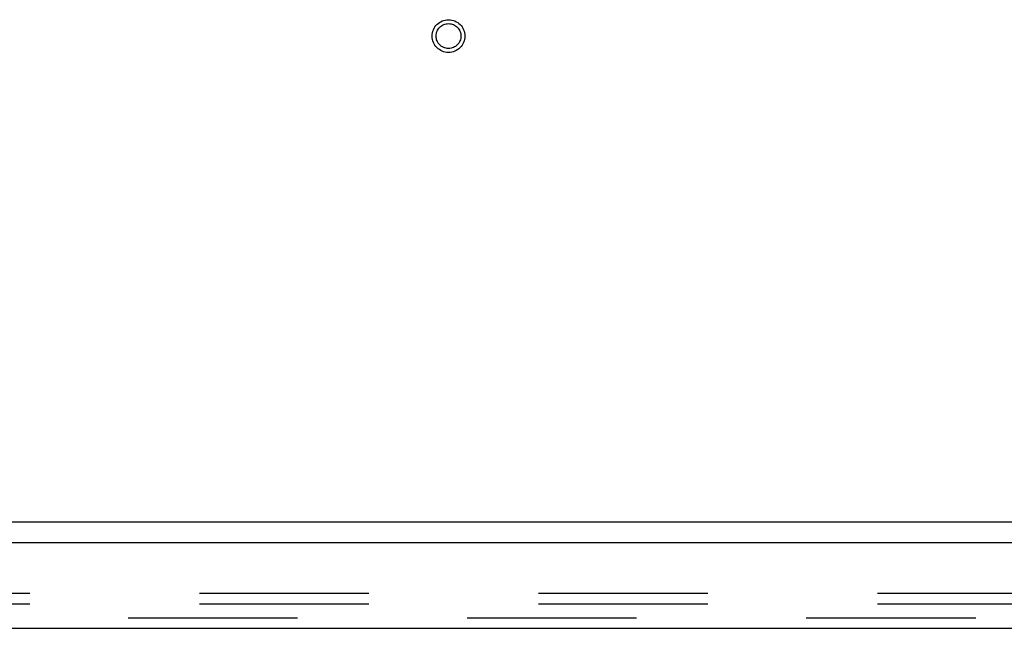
# Model space of a CAD drawing. Header units: inches. Extents: x 0 to 308, y 0 to 199.
# Tile 112 of 139: x 106.86 to 116.69, y 162.37 to 168.44. Entities that reach past the tile are written whole.
import ezdxf

# ---------------------------------------------------------------- set-up
doc = ezdxf.new("R2010")
doc.units = ezdxf.units.IN
doc.header["$LTSCALE"] = 16.920913
doc.header["$MEASUREMENT"] = 0
doc.linetypes.add('HIDDEN', pattern=[0.2, 0.1, -0.1])
doc.layers.get('0').update_dxf_attribs({"linetype": 'CONTINUOUS'})
doc.layers.add('DEFAULT_2', color=8, linetype='HIDDEN')
doc.layers.add('RIGHT_OR_MAIN_DOOR_ASSEMBLY', color=7, linetype='CONTINUOUS')

msp = doc.modelspace()

# ---------------------------------------------------------------- linework, layer by layer
at = {"color": 7, "linetype": 'Continuous'}
msp.add_line((126.4607, 163.423), (48.8147, 163.423), dxfattribs=at)
at = {"layer": 'DEFAULT_2', "color": 8, "linetype": 'HIDDEN'}
for p, q in [((88.3462, 162.7145), (123.5959, 162.7145)), ((88.3462, 162.6105), (123.5959, 162.6105))]:
    msp.add_line(p, q, dxfattribs=at)
for radius in [0.1635, 0.124]:
    msp.add_circle((111.1377, 168.277), radius, dxfattribs=at)
at = {"layer": 'RIGHT_OR_MAIN_DOOR_ASSEMBLY', "color": 3, "linetype": 'Continuous'}
for p, q in [((124.2632, 163.219), (87.4497, 163.219)), ((87.6342, 162.365), (124.0787, 162.365))]:
    msp.add_line(p, q, dxfattribs=at)
at = {"layer": 'RIGHT_OR_MAIN_DOOR_ASSEMBLY', "color": 8, "linetype": 'HIDDEN'}
msp.add_line((87.6342, 162.469), (124.0787, 162.469), dxfattribs=at)

doc.saveas('drawing.dxf')
